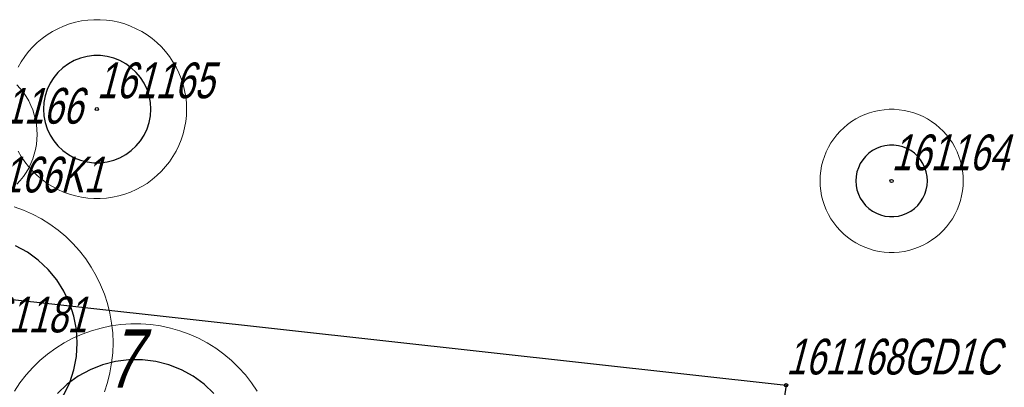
# Model space of a CAD drawing. Header units: metres. Extents: x 7419449 to 7420144, y 5549519 to 5549653.
# Tile 38 of 67: x 7419512 to 7419540, y 5549558 to 5549569. Entities that reach past the tile are written whole.
import ezdxf
from ezdxf.enums import TextEntityAlignment as Align

# ---------------------------------------------------------------- set-up
doc = ezdxf.new("R2010")
doc.units = ezdxf.units.M
doc.layers.add('_4_korony', color=7, linetype='Continuous', lineweight=25, true_color=0x7aa300)
for name, color, linetype, lineweight in [('_4_krzewy istniejące', 86, 'Continuous', 30), ('_4_NUMERY_PIKIET', 7, 'Continuous', 15), ('_4_NUMETY_WNIOSEK', 5, 'Continuous', 15), ('_4_SOD', 30, 'Continuous', 20)]:
    doc.layers.add(name, color=color, linetype=linetype, lineweight=lineweight)
doc.layers.add('_4_PUNKT_INWENTARYZACYJNY', color=7, linetype='Continuous')
doc.styles.add('STANDARD-Working1250', font='arial.ttf', dxfattribs={"height": 2.5})

msp = doc.modelspace()

# ---------------------------------------------------------------- linework, layer by layer
at = {"layer": '_4_korony', "linetype": 'Continuous', "flags": 128}
for points in [[(7419516.007, 5549566.107), (7419515.995, 5549566.295), (7419515.96, 5549566.48), (7419515.902, 5549566.659), (7419515.821, 5549566.83), (7419515.721, 5549566.989), (7419515.6, 5549567.134), (7419515.463, 5549567.263), (7419515.311, 5549567.373), (7419515.146, 5549567.464), (7419514.971, 5549567.534), (7419514.788, 5549567.58), (7419514.601, 5549567.604), (7419514.413, 5549567.604), (7419514.226, 5549567.58), (7419514.043, 5549567.534), (7419513.868, 5549567.464), (7419513.703, 5549567.373), (7419513.551, 5549567.263), (7419513.414, 5549567.134), (7419513.293, 5549566.989), (7419513.193, 5549566.83), (7419513.112, 5549566.659), (7419513.054, 5549566.48), (7419513.019, 5549566.295), (7419513.007, 5549566.107), (7419513.019, 5549565.919), (7419513.054, 5549565.734), (7419513.112, 5549565.555), (7419513.193, 5549565.384), (7419513.293, 5549565.225), (7419513.414, 5549565.08), (7419513.551, 5549564.951), (7419513.703, 5549564.841), (7419513.868, 5549564.75), (7419514.043, 5549564.68), (7419514.226, 5549564.634), (7419514.413, 5549564.61), (7419514.601, 5549564.61), (7419514.788, 5549564.634), (7419514.971, 5549564.68), (7419515.146, 5549564.75), (7419515.311, 5549564.841), (7419515.463, 5549564.951), (7419515.6, 5549565.08), (7419515.721, 5549565.225), (7419515.821, 5549565.384), (7419515.902, 5549565.555), (7419515.96, 5549565.734), (7419515.995, 5549565.919)], [(7419537.712, 5549564.103), (7419537.704, 5549564.228), (7419537.681, 5549564.352), (7419537.642, 5549564.471), (7419537.588, 5549564.585), (7419537.521, 5549564.691), (7419537.441, 5549564.788), (7419537.349, 5549564.874), (7419537.248, 5549564.947), (7419537.138, 5549565.008), (7419537.021, 5549565.054), (7419536.899, 5549565.085), (7419536.775, 5549565.101), (7419536.649, 5549565.101), (7419536.525, 5549565.085), (7419536.403, 5549565.054), (7419536.286, 5549565.008), (7419536.176, 5549564.947), (7419536.075, 5549564.874), (7419535.983, 5549564.788), (7419535.903, 5549564.691), (7419535.836, 5549564.585), (7419535.782, 5549564.471), (7419535.743, 5549564.352), (7419535.72, 5549564.228), (7419535.712, 5549564.103), (7419535.72, 5549563.978), (7419535.743, 5549563.854), (7419535.782, 5549563.735), (7419535.836, 5549563.621), (7419535.903, 5549563.515), (7419535.983, 5549563.418), (7419536.075, 5549563.332), (7419536.176, 5549563.259), (7419536.286, 5549563.198), (7419536.403, 5549563.152), (7419536.525, 5549563.121), (7419536.649, 5549563.105), (7419536.775, 5549563.105), (7419536.899, 5549563.121), (7419537.021, 5549563.152), (7419537.138, 5549563.198), (7419537.248, 5549563.259), (7419537.349, 5549563.332), (7419537.441, 5549563.418), (7419537.521, 5549563.515), (7419537.588, 5549563.621), (7419537.642, 5549563.735), (7419537.681, 5549563.854), (7419537.704, 5549563.978)]]:
    msp.add_lwpolyline(points, close=True, dxfattribs=at)
for points in [[(7419512.229, 5549556.861), (7419512.559, 5549557.042), (7419512.864, 5549557.263), (7419513.139, 5549557.521), (7419513.379, 5549557.812), (7419513.581, 5549558.13), (7419513.741, 5549558.471), (7419513.858, 5549558.829), (7419513.928, 5549559.199), (7419513.952, 5549559.575), (7419513.928, 5549559.951), (7419513.858, 5549560.321), (7419513.741, 5549560.679), (7419513.581, 5549561.02), (7419513.379, 5549561.338), (7419513.139, 5549561.629), (7419512.864, 5549561.887), (7419512.559, 5549562.108), (7419512.229, 5549562.289)], [(7419517.773, 5549558.166), (7419517.498, 5549558.424), (7419517.193, 5549558.645), (7419516.863, 5549558.826), (7419516.513, 5549558.965), (7419516.148, 5549559.059), (7419515.774, 5549559.106), (7419515.398, 5549559.106), (7419515.024, 5549559.059), (7419514.659, 5549558.965), (7419514.309, 5549558.826), (7419513.979, 5549558.645), (7419513.674, 5549558.424), (7419513.399, 5549558.166)]]:
    msp.add_lwpolyline(points, dxfattribs=at)
at = {"layer": '_4_krzewy istniejące', "elevation": 10.18}
msp.add_lwpolyline([(7419533.763, 5549558.395), (7419528.84, 5549526.525), (7419523.94, 5549526.59), (7419483.43, 5549529.18), (7419454.642, 5549530.858), (7419457.792, 5549566.805), (7419533.763, 5549558.395)], dxfattribs=at)
at = {"layer": '_4_PUNKT_INWENTARYZACYJNY'}
for centre in [(7419514.5, 5549566.11), (7419536.71, 5549564.1), (7419533.763, 5549558.395, 10.18)]:
    msp.add_circle(centre, 0.045, dxfattribs=at)
at = {"layer": '_4_SOD', "flags": 128}
for points in [[(7419512.3, 5549564.933), (7419512.387, 5549564.782), (7419512.484, 5549564.638), (7419512.592, 5549564.5), (7419512.709, 5549564.37), (7419512.834, 5549564.249), (7419512.968, 5549564.137), (7419513.109, 5549564.034), (7419513.257, 5549563.942), (7419513.411, 5549563.86), (7419513.57, 5549563.789), (7419513.734, 5549563.729), (7419513.902, 5549563.681), (7419514.073, 5549563.645), (7419514.246, 5549563.621), (7419514.42, 5549563.609), (7419514.594, 5549563.609), (7419514.768, 5549563.621), (7419514.941, 5549563.645), (7419515.112, 5549563.681), (7419515.28, 5549563.729), (7419515.444, 5549563.789), (7419515.603, 5549563.86), (7419515.757, 5549563.942), (7419515.905, 5549564.034), (7419516.046, 5549564.137), (7419516.18, 5549564.249), (7419516.305, 5549564.37), (7419516.422, 5549564.5), (7419516.53, 5549564.638), (7419516.627, 5549564.782), (7419516.714, 5549564.933), (7419516.791, 5549565.09), (7419516.856, 5549565.252), (7419516.91, 5549565.418), (7419516.952, 5549565.587), (7419516.983, 5549565.759), (7419517.001, 5549565.933), (7419517.007, 5549566.107), (7419517.001, 5549566.281), (7419516.983, 5549566.455), (7419516.952, 5549566.627), (7419516.91, 5549566.796), (7419516.856, 5549566.962), (7419516.791, 5549567.124), (7419516.714, 5549567.281), (7419516.627, 5549567.432), (7419516.53, 5549567.576), (7419516.422, 5549567.714), (7419516.305, 5549567.844), (7419516.18, 5549567.965), (7419516.046, 5549568.077), (7419515.905, 5549568.18), (7419515.757, 5549568.272), (7419515.603, 5549568.354), (7419515.444, 5549568.425), (7419515.28, 5549568.485), (7419515.112, 5549568.533), (7419514.941, 5549568.569), (7419514.768, 5549568.593), (7419514.594, 5549568.605), (7419514.42, 5549568.605), (7419514.246, 5549568.593), (7419514.073, 5549568.569), (7419513.902, 5549568.533), (7419513.734, 5549568.485), (7419513.57, 5549568.425), (7419513.411, 5549568.354), (7419513.257, 5549568.272), (7419513.109, 5549568.18), (7419512.968, 5549568.077), (7419512.834, 5549567.965), (7419512.709, 5549567.844), (7419512.592, 5549567.714), (7419512.484, 5549567.576), (7419512.387, 5549567.432), (7419512.3, 5549567.281)], [(7419512.268, 5549564.01), (7419512.361, 5549564.113), (7419512.447, 5549564.223), (7419512.525, 5549564.339), (7419512.595, 5549564.46), (7419512.656, 5549564.586), (7419512.708, 5549564.715), (7419512.752, 5549564.848), (7419512.785, 5549564.983), (7419512.81, 5549565.121), (7419512.824, 5549565.259), (7419512.829, 5549565.399), (7419512.824, 5549565.539), (7419512.81, 5549565.677), (7419512.785, 5549565.815), (7419512.752, 5549565.95), (7419512.708, 5549566.083), (7419512.656, 5549566.212), (7419512.595, 5549566.338), (7419512.525, 5549566.459), (7419512.447, 5549566.575), (7419512.361, 5549566.685), (7419512.268, 5549566.788)], [(7419514.711, 5549558.207), (7419514.797, 5549558.472), (7419514.865, 5549558.743), (7419514.913, 5549559.018), (7419514.942, 5549559.296), (7419514.952, 5549559.575), (7419514.942, 5549559.854), (7419514.913, 5549560.132), (7419514.865, 5549560.407), (7419514.797, 5549560.678), (7419514.711, 5549560.943), (7419514.606, 5549561.202), (7419514.484, 5549561.453), (7419514.344, 5549561.695), (7419514.188, 5549561.926), (7419514.016, 5549562.146), (7419513.829, 5549562.354), (7419513.629, 5549562.548), (7419513.415, 5549562.727), (7419513.189, 5549562.891), (7419512.952, 5549563.039), (7419512.705, 5549563.17), (7419512.45, 5549563.284), (7419512.188, 5549563.379)], [(7419518.978, 5549558.232), (7419518.822, 5549558.463), (7419518.65, 5549558.683), (7419518.463, 5549558.891), (7419518.263, 5549559.085), (7419518.049, 5549559.264), (7419517.823, 5549559.428), (7419517.586, 5549559.576), (7419517.339, 5549559.707), (7419517.084, 5549559.821), (7419516.822, 5549559.916), (7419516.554, 5549559.993), (7419516.281, 5549560.051), (7419516.004, 5549560.09), (7419515.726, 5549560.11), (7419515.446, 5549560.11), (7419515.168, 5549560.09), (7419514.891, 5549560.051), (7419514.618, 5549559.993), (7419514.35, 5549559.916), (7419514.088, 5549559.821), (7419513.833, 5549559.707), (7419513.586, 5549559.576), (7419513.349, 5549559.428), (7419513.123, 5549559.264), (7419512.909, 5549559.085), (7419512.709, 5549558.891), (7419512.522, 5549558.683), (7419512.35, 5549558.463), (7419512.194, 5549558.232)]]:
    msp.add_lwpolyline(points, dxfattribs=at)
msp.add_lwpolyline([(7419538.712, 5549564.103), (7419538.707, 5549564.243), (7419538.693, 5549564.381), (7419538.668, 5549564.519), (7419538.635, 5549564.654), (7419538.591, 5549564.787), (7419538.539, 5549564.916), (7419538.478, 5549565.042), (7419538.408, 5549565.163), (7419538.33, 5549565.279), (7419538.244, 5549565.389), (7419538.151, 5549565.492), (7419538.05, 5549565.589), (7419537.943, 5549565.679), (7419537.83, 5549565.761), (7419537.712, 5549565.835), (7419537.589, 5549565.901), (7419537.461, 5549565.957), (7419537.33, 5549566.005), (7419537.196, 5549566.044), (7419537.059, 5549566.073), (7419536.921, 5549566.092), (7419536.782, 5549566.102), (7419536.642, 5549566.102), (7419536.503, 5549566.092), (7419536.365, 5549566.073), (7419536.228, 5549566.044), (7419536.094, 5549566.005), (7419535.963, 5549565.957), (7419535.835, 5549565.901), (7419535.712, 5549565.835), (7419535.594, 5549565.761), (7419535.481, 5549565.679), (7419535.374, 5549565.589), (7419535.273, 5549565.492), (7419535.18, 5549565.389), (7419535.094, 5549565.279), (7419535.016, 5549565.163), (7419534.946, 5549565.042), (7419534.885, 5549564.916), (7419534.833, 5549564.787), (7419534.789, 5549564.654), (7419534.756, 5549564.519), (7419534.731, 5549564.381), (7419534.717, 5549564.243), (7419534.712, 5549564.103), (7419534.717, 5549563.963), (7419534.731, 5549563.825), (7419534.756, 5549563.687), (7419534.789, 5549563.552), (7419534.833, 5549563.419), (7419534.885, 5549563.29), (7419534.946, 5549563.164), (7419535.016, 5549563.043), (7419535.094, 5549562.927), (7419535.18, 5549562.817), (7419535.273, 5549562.714), (7419535.374, 5549562.617), (7419535.481, 5549562.527), (7419535.594, 5549562.445), (7419535.712, 5549562.371), (7419535.835, 5549562.305), (7419535.963, 5549562.249), (7419536.094, 5549562.201), (7419536.228, 5549562.162), (7419536.365, 5549562.133), (7419536.503, 5549562.114), (7419536.642, 5549562.104), (7419536.782, 5549562.104), (7419536.921, 5549562.114), (7419537.059, 5549562.133), (7419537.196, 5549562.162), (7419537.33, 5549562.201), (7419537.461, 5549562.249), (7419537.589, 5549562.305), (7419537.712, 5549562.371), (7419537.83, 5549562.445), (7419537.943, 5549562.527), (7419538.05, 5549562.617), (7419538.151, 5549562.714), (7419538.244, 5549562.817), (7419538.33, 5549562.927), (7419538.408, 5549563.043), (7419538.478, 5549563.164), (7419538.539, 5549563.29), (7419538.591, 5549563.419), (7419538.635, 5549563.552), (7419538.668, 5549563.687), (7419538.693, 5549563.825), (7419538.707, 5549563.963)], close=True, dxfattribs=at)

# ---------------------------------------------------------------- texts
at = {"layer": '_4_NUMERY_PIKIET', "style": 'STANDARD-Working1250', "oblique": 15, "width": 0.7}
for s, p in [('161165', (7419514.5, 5549566.11)), ('161166', (7419510.83, 5549565.4)), ('161164', (7419536.71, 5549564.1)), ('161166K1', (7419510.216, 5549563.479)), ('161181', (7419510.95, 5549559.57)), ('161168GD1C', (7419533.763, 5549558.395, 10.18))]:
    msp.add_text(s, height=1, dxfattribs=at).set_placement(p, align=Align.BOTTOM_LEFT)
at = {"layer": '_4_NUMETY_WNIOSEK', "style": 'STANDARD-Working1250', "oblique": 15, "width": 0.7}
msp.add_text('7', height=1.625, dxfattribs=at).set_placement((7419514.794, 5549557.844), align=Align.BOTTOM_LEFT)

doc.saveas('drawing.dxf')
